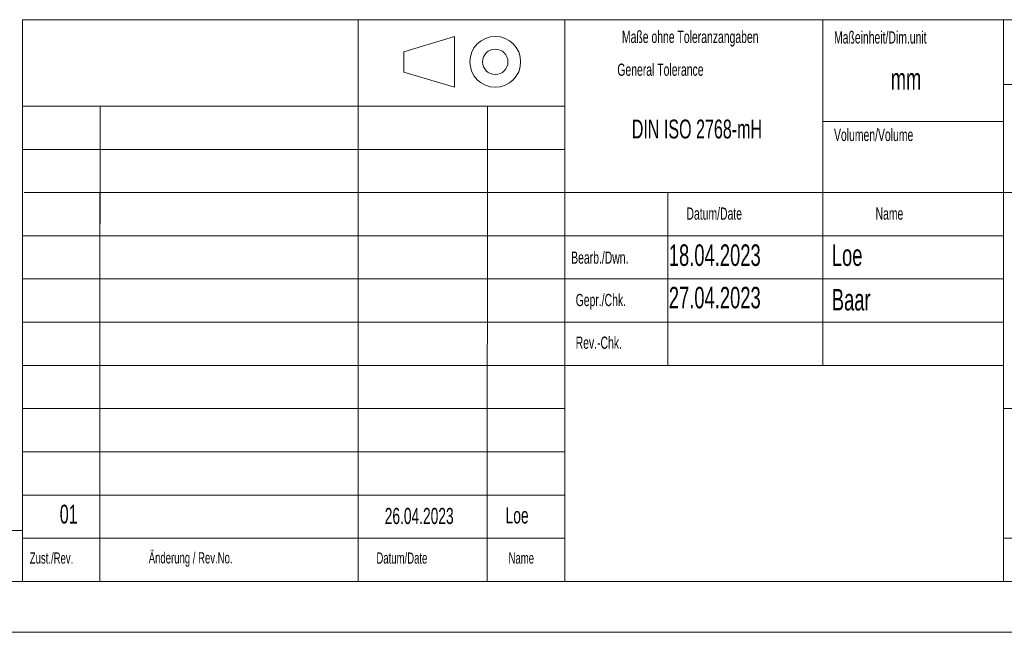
# Model space of a CAD drawing. Header units: millimetres. Extents: x 0 to 2100, y 0 to 1485.
# Tile 4 of 44: x 1159 to 1644, y 0 to 301. Entities that reach past the tile are written whole.
import ezdxf

# ---------------------------------------------------------------- set-up
doc = ezdxf.new("R2010")
doc.units = ezdxf.units.MM
doc.header["$LTSCALE"] = 5
doc.styles.add('SLDTEXTSTYLE1', font='TXT', dxfattribs={"width": 0.638186})

msp = doc.modelspace()

# ---------------------------------------------------------------- linework, layer by layer
at = {"color": 7, "linetype": 'Continuous', "lineweight": 18}
for p, q in [((1160.6, 301.25), (1160.6, 25)), ((1160.6, 301.25), (2075, 301.25)), ((1325.7, 258.688), (1325.7, 301.25)), ((1427.3, 301.25), (1427.3, 25)), ((1554.3, 301.25), (1554.3, 131.25)), ((1554.3, 301.25), (1554.3, 131.25)), ((1643.2, 301.25), (1643.2, 25)), ((1373.132, 293.023), (1348.132, 285.523)), ((1373.132, 293.023), (1373.132, 268.023)), ((1348.132, 285.523), (1348.132, 275.523)), ((1348.132, 275.523), (1373.132, 268.023)), ((1643.2, 269.375), (2075, 269.375)), ((1160.6, 258.75), (1427.3, 258.75)), ((1198.72, 200.696), (1198.72, 258.75)), ((1325.7, 258.688), (1325.7, 25)), ((1389.244, 258.918), (1389.2, 25)), ((1554.3, 251.25), (1643.2, 251.25)), ((1160.6, 237.5), (1427.3, 237.5)), ((1161.412, 216.25), (1429.827, 216.25)), ((1198.7, 216.25), (1198.7, 25)), ((1427.3, 216.25), (2075, 216.25)), ((1478.1, 216.25), (1478.1, 131.25)), ((1160.6, 195), (1427.3, 195)), ((1427.3, 195), (1643.2, 195)), ((1160.6, 173.75), (1427.3, 173.75)), ((1427.3, 173.75), (1643.2, 173.75)), ((1160.6, 152.5), (1427.3, 152.5)), ((1427.3, 152.5), (1643.2, 152.5)), ((1160.6, 131.25), (1427.3, 131.25)), ((1427.3, 131.25), (1643.2, 131.25)), ((1160.6, 110), (1427.3, 110)), ((1643.2, 110), (2075, 110)), ((1160.6, 88.75), (1427.3, 88.75)), ((1160.6, 67.5), (1427.3, 67.5)), ((50, 50), (1160.6, 50)), ((1160.6, 46.25), (1427.3, 46.25)), ((1643.2, 46.25), (2075, 46.25)), ((25, 25), (2075, 25)), ((0, 0), (2100, 0))]:
    msp.add_line(p, q, dxfattribs=at)
for radius in [12.5, 6.25]:
    msp.add_circle((1393.132, 280.523), radius, dxfattribs=at)

# ---------------------------------------------------------------- texts
at = {"color": 7, "linetype": 'Continuous', "lineweight": 0, "style": 'SLDTEXTSTYLE1'}
for s, insert, char_height, attachment_point in [('Maße ohne Toleranzangaben', (1489.04, 295.803), 6, 2), ('Maßeinheit/Dim.unit', (1559.771, 295.54), 6, 1), ('General Tolerance', (1453.188, 279.653), 6, 1), ('mm', (1587.653, 277.411), 10.5833, 1), ('DIN ISO 2768-mH', (1492.339, 252.122), 9.26042, 2), ('Volumen/Volume', (1559.771, 247.596), 6, 1), ('Datum/Date', (1487.188, 208.903), 6, 1), ('Name', (1580.188, 208.903), 6, 1), ('18.04.2023', (1478.5, 190.754), 10.5833, 1), ('Loe', (1558.689, 190.754), 10.5833, 1), ('Bearb./Dwn.', (1430.479, 187.256), 6, 1), ('27.04.2023', (1478.5, 169.889), 10.5833, 1), ('Gepr./Chk.', (1432.688, 166.403), 6, 1), ('Baar', (1558.689, 168.854), 10.5833, 1), ('Rev.-Chk.', (1432.688, 145.403), 6, 1), ('01', (1183.317, 62.742), 9.2604, 2), ('26.04.2023', (1355.723, 61.185), 7.9375, 2), ('Loe', (1403.885, 61.459), 7.9375, 2), ('Zust./Rev.', (1164.188, 39.258), 5.5, 1), ('Änderung / Rev.No.', (1222.688, 39.371), 5.5, 1), ('Datum/Date', (1334.688, 39.258), 5.5, 1), ('Name', (1399.688, 39.258), 5.5, 1)]:
    msp.add_mtext(s, dxfattribs=dict(at, insert=insert, char_height=char_height, attachment_point=attachment_point))

doc.saveas('drawing.dxf')
